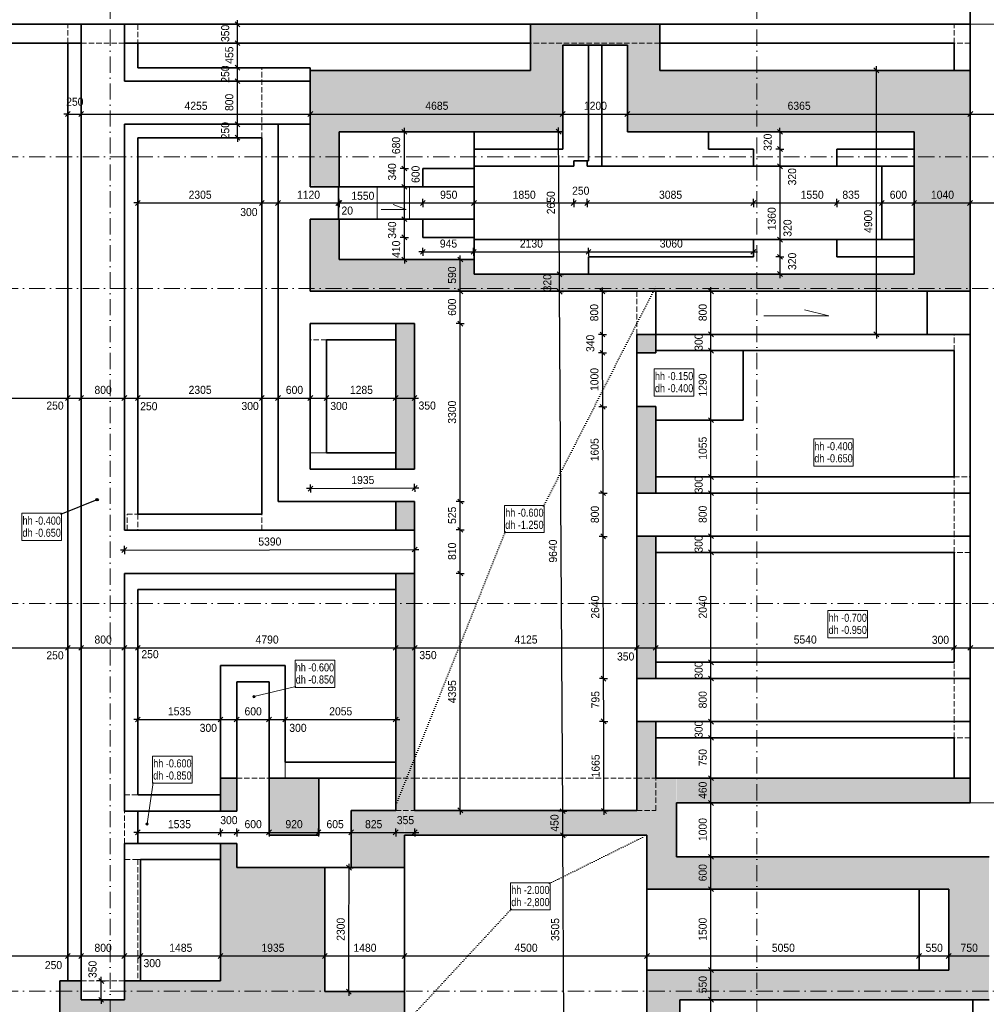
# Model space of a CAD drawing. Header units: millimetres. Extents: x 0 to 78750, y 0 to 63000.
# Tile 17 of 23: x 13410 to 31350, y 27234 to 45505. Entities that reach past the tile are written whole.
import ezdxf
from ezdxf.enums import TextEntityAlignment as Align

# ---------------------------------------------------------------- set-up
doc = ezdxf.new("R2010")
doc.units = ezdxf.units.MM
doc.header["$LTSCALE"] = 1000
for name, pattern in [('Carkovana', [0.21, 0.15, -0.06]), ('Carkovana 0.5x', [0.14, 0.1, -0.04]), ('Cerchovana 2x', [0.5, 0.3, -0.1, 0, -0.1]), ('Teckovana', [0.06, 0, -0.06]), ('Teckovana 0.5x', [0.04, 0, -0.04])]:
    doc.linetypes.add(name, pattern=pattern)
for name, color, linetype in [('Architektura obecně', 7, 'Continuous'), ('Kóty 1_50', 7, 'Continuous'), ('Standard', 7, 'Continuous'), ('Text obecně', 7, 'Continuous')]:
    doc.layers.add(name, color=color, linetype=linetype)
for name, color, linetype, lineweight in [('Filling', 7, 'Continuous', 13), ('Obecné05', 7, 'Continuous', 50), ('Plošné elementy obecné', 7, 'Continuous', 13), ('Rastr', 30, 'Teckovana', 18), ('Stěna', 7, 'Continuous', 35)]:
    doc.layers.add(name, color=color, linetype=linetype, lineweight=lineweight)
doc.styles.add('ARIAL', font='arial.ttf')

msp = doc.modelspace()

# ---------------------------------------------------------------- hatches: boundary and pattern name
at = {"layer": 'Filling', "linetype": 'Carkovana', "lineweight": 5, "true_color": 0xe0ffe0, "transparency": 33554687}
for points in [[(18804, 44565), (18804, 42425), (19342, 42405), (19342, 43425), (23482, 43425), (23482, 45035), (24692, 45035), (24692, 43435), (30002, 43435), (30002, 40795), (21842, 40795), (21842, 41055), (19342, 41055), (19342, 41805), (18812, 41805), (18804, 40465), (31052, 40465), (31049, 44565), (25292, 44565), (25289, 45420), (22889, 45420), (22889, 44580)], [(20389, 39865), (20389, 37177), (20738, 37177), (20738, 39865)], [(24864, 39665), (24864, 39326), (25204, 39326), (25204, 39665)], [(24872, 38324), (24872, 36720), (25214, 36720), (25214, 38324)], [(20389, 36565), (20389, 36040), (20740, 36040), (20740, 36565)], [(24864, 35920), (24864, 33280), (25206, 33280), (25206, 35920)], [(17137, 31430), (17137, 30820), (17437, 30820), (17437, 31430)], [(18035, 31429), (18035, 30373), (18955, 30373), (18955, 31429)]]:
    msp.add_hatch(color=254, dxfattribs=at).paths.add_polyline_path(points)
h = msp.add_hatch(color=254, dxfattribs=at)
h.paths.add_polyline_path([(31400, 29971), (25054, 29971), (25054, 29387), (30654, 29387), (30654, 27870), (25049, 27870), (25049, 26870), (20558, 26870), (20558, 26368), (25052, 26368), (25052, 26378), (25655, 26378), (25655, 27319), (31400, 27319)])
h.paths.add_polyline_path([(25036, 30364), (25054, 29971), (25596, 29974), (25596, 31414), (24866, 31414), (24866, 30824), (20553, 30824), (20553, 30371), (24866, 30371), (24866, 30364)])
h.paths.add_polyline_path([(19075, 27479), (19075, 29769), (17435, 29769), (17435, 30219), (17135, 30219), (17140, 27669), (15350, 27669), (15350, 27319), (14550, 27319), (14550, 27669), (14153, 27659), (14153, 27069), (14155, 27069), (14155, 25263), (14152, 25263), (14152, 24770), (20538, 24770), (20538, 25263), (14679, 25263), (14679, 27069), (19673, 27069), (19673, 25270), (20548, 25270), (20548, 27479)])
h.paths.add_polyline_path([(20741, 35229), (20388, 35229), (20388, 30835), (19560, 30835), (19560, 29775), (20550, 29785), (20550, 30832), (20741, 30832)])
h.paths.add_polyline_path([(31052, 30970), (31052, 31432), (25603, 31429), (25603, 30966)])
h.paths.add_polyline_path([(24861, 32486), (24861, 31415), (25216, 31415), (25216, 32486)])
at = {"layer": 'Stěna', "linetype": 'Carkovana', "lineweight": -3, "transparency": 33554687}
for points in [[(14825, 36602), (14844, 36576), (14830, 36612)], [(14833, 36581), (14825, 36602), (14826, 36590)], [(14825, 36602), (14833, 36581), (14844, 36576)], [(14830, 36612), (14855, 36578), (14839, 36619)], [(14830, 36612), (14844, 36576), (14855, 36578)], [(14839, 36619), (14865, 36585), (14850, 36621)], [(14839, 36619), (14855, 36578), (14865, 36585)], [(14850, 36621), (14865, 36585), (14869, 36595)], [(14850, 36621), (14869, 36595), (14861, 36616)], [(14861, 36616), (14869, 36595), (14868, 36607)]]:
    msp.add_hatch(color=7, dxfattribs=at).paths.add_polyline_path(points)
at = {"layer": 'Stěna', "linetype": 'Carkovana', "lineweight": 5, "transparency": 33554687}
for points in [[(17741, 32929), (17736, 32951), (17735, 32939)], [(17751, 32923), (17742, 32961), (17736, 32951)], [(17751, 32923), (17736, 32951), (17741, 32929)], [(17763, 32923), (17752, 32967), (17742, 32961)], [(17763, 32923), (17742, 32961), (17751, 32923)], [(17773, 32928), (17764, 32966), (17752, 32967)], [(17773, 32928), (17752, 32967), (17763, 32923)], [(17779, 32938), (17773, 32960), (17764, 32966)], [(17779, 32938), (17764, 32966), (17773, 32928)], [(17773, 32960), (17779, 32938), (17779, 32950)], [(15794, 30588), (15756, 30594), (15751, 30583)], [(15794, 30588), (15751, 30583), (15796, 30577)], [(15796, 30577), (15751, 30583), (15753, 30572)], [(15796, 30577), (15753, 30572), (15791, 30566)], [(15791, 30566), (15753, 30572), (15760, 30563)], [(15788, 30597), (15765, 30601), (15756, 30594)], [(15788, 30597), (15756, 30594), (15794, 30588)], [(15791, 30566), (15760, 30563), (15782, 30559)], [(15782, 30559), (15760, 30563), (15770, 30558)], [(15765, 30601), (15788, 30597), (15777, 30602)]]:
    msp.add_hatch(color=7, dxfattribs=at).paths.add_polyline_path(points)

# ---------------------------------------------------------------- linework, layer by layer
at = {"layer": 'Architektura obecně', "color": 250, "linetype": 'Carkovana 0.5x', "lineweight": 18, "true_color": 0x3b3b3b, "transparency": 33554687}
for p, q in [((14302, 45070), (14302, 45420)), ((15602, 45420), (15602, 45070)), ((30752, 45070), (30752, 45420)), ((15352, 45070), (14552, 45070)), ((25289, 45070), (22889, 45070)), ((31052, 45070), (30752, 45070)), ((17904, 43315), (17904, 44615)), ((24864, 40465), (24864, 39665)), ((30752, 39365), (30752, 39665)), ((19104, 39565), (18804, 39565)), ((18804, 37465), (19104, 37465)), ((19104, 37465), (18804, 37465)), ((18804, 37465), (19104, 37465)), ((30752, 36720), (30752, 37020)), ((30752, 37020), (31052, 37020)), ((30752, 35920), (30752, 36720)), ((15402, 36030), (15402, 36330)), ((15402, 36330), (15602, 36330)), ((15602, 36330), (15602, 36030)), ((17904, 36030), (17904, 36330)), ((30752, 35620), (30752, 35920)), ((31052, 35620), (30752, 35620)), ((30752, 32480), (30752, 33580)), ((30752, 32180), (30752, 32480)), ((31052, 32180), (30752, 32180)), ((18337, 31430), (18337, 31730)), ((18337, 31730), (18337, 31430)), ((18337, 31730), (18337, 31430)), ((17437, 31430), (18037, 31430)), ((20389, 31430), (20739, 31430)), ((20739, 31430), (24864, 31430)), ((24864, 31430), (25214, 31430)), ((25214, 30830), (25214, 31430)), ((15352, 31120), (15602, 31120)), ((15352, 30220), (15352, 30820)), ((20389, 30830), (20739, 30830)), ((24864, 30830), (25214, 30830)), ((15602, 29920), (15352, 29920)), ((15652, 29920), (15602, 29920)), ((15652, 29920), (15602, 29920)), ((15602, 29920), (15652, 29920)), ((15602, 29920), (15602, 27670)), ((14552, 27670), (15352, 27670))]:
    msp.add_line(p, q, dxfattribs=at)
at = {"layer": 'Kóty 1_50', "color": 7, "linetype": 'Continuous', "lineweight": -3, "transparency": 33554687}
for p, q in [((17452, 45420), (17377, 45420)), ((17497, 45375), (17407, 45465)), ((17452, 45420), (17452, 45495)), ((17452, 45420), (17527, 45420)), ((17452, 45070), (17452, 45420)), ((17452, 45070), (17377, 45070)), ((17497, 45025), (17407, 45115)), ((17452, 45070), (17527, 45070)), ((17452, 44615), (17452, 45070)), ((17452, 44615), (17377, 44615)), ((17497, 44570), (17407, 44660)), ((17452, 44615), (17527, 44615)), ((17452, 44365), (17452, 44615)), ((29355, 44520), (29265, 44610)), ((29310, 44565), (29310, 44640)), ((17497, 44320), (17407, 44410)), ((29310, 44565), (29235, 44565)), ((29310, 44565), (29385, 44565)), ((29310, 41533), (29310, 44565)), ((17452, 44365), (17377, 44365)), ((17452, 44365), (17527, 44365)), ((17452, 43565), (17452, 44365)), ((14302, 43755), (14227, 43755)), ((14257, 43710), (14347, 43800)), ((14302, 43755), (14302, 43830)), ((14302, 43755), (14302, 43680)), ((14302, 43755), (14552, 43755)), ((14507, 43710), (14597, 43800)), ((14552, 43755), (14552, 43830)), ((14552, 43755), (14552, 43680)), ((14552, 43755), (18804, 43755)), ((18759, 43710), (18849, 43800)), ((18804, 43755), (18804, 43830)), ((18804, 43755), (18804, 43680)), ((18804, 43755), (23489, 43755)), ((23444, 43710), (23534, 43800)), ((23489, 43755), (23489, 43830)), ((23489, 43755), (23489, 43680)), ((23489, 43755), (24689, 43755)), ((24644, 43710), (24734, 43800)), ((24689, 43755), (24689, 43830)), ((24689, 43755), (24689, 43680)), ((24689, 43755), (31052, 43755)), ((31007, 43710), (31097, 43800)), ((31052, 43755), (31052, 43830)), ((31052, 43755), (31052, 43680)), ((31052, 43755), (32552, 43755)), ((17452, 43565), (17377, 43565)), ((17497, 43520), (17407, 43610)), ((17452, 43565), (17527, 43565)), ((17452, 43315), (17452, 43565)), ((20549, 43425), (20549, 43500)), ((23413, 43428), (23412, 43503)), ((27520, 43425), (27520, 43500)), ((17452, 43315), (17377, 43315)), ((17497, 43270), (17407, 43360)), ((17452, 43315), (17527, 43315)), ((17452, 43315), (17452, 43240)), ((20549, 43425), (20474, 43425)), ((20594, 43380), (20504, 43470)), ((20549, 43425), (20624, 43425)), ((20549, 42745), (20549, 43425)), ((23413, 43428), (23338, 43427)), ((23458, 43383), (23367, 43472)), ((23413, 43428), (23488, 43428)), ((23428, 40780), (23413, 43428)), ((27520, 43425), (27445, 43425)), ((27475, 43470), (27565, 43380)), ((27520, 43425), (27595, 43425)), ((27520, 43425), (27520, 43106)), ((27475, 43150), (27565, 43060)), ((27520, 43105), (27445, 43105)), ((27520, 43106), (27520, 43105)), ((27520, 43105), (27595, 43105)), ((27520, 43105), (27520, 42795)), ((20594, 42700), (20504, 42790)), ((27520, 42785), (27445, 42785)), ((27475, 42830), (27565, 42740)), ((27520, 42795), (27520, 42785)), ((27520, 42785), (27595, 42785)), ((27520, 42785), (27520, 42379)), ((20549, 42745), (20474, 42745)), ((20549, 42745), (20624, 42745)), ((20549, 42405), (20549, 42745)), ((20549, 42405), (20474, 42405)), ((20594, 42360), (20504, 42450)), ((20549, 42405), (20624, 42405)), ((20549, 41805), (20549, 42405)), ((27520, 42379), (27520, 42301)), ((27520, 42301), (27520, 41425)), ((15602, 42104), (15527, 42104)), ((15557, 42059), (15647, 42149)), ((15602, 42104), (15602, 42179)), ((15602, 42104), (15602, 42029)), ((15602, 42104), (16672, 42104)), ((16672, 42104), (17122, 42104)), ((17122, 42104), (17904, 42104)), ((17859, 42059), (17949, 42149)), ((17904, 42104), (17904, 42179)), ((17904, 42104), (17904, 42029)), ((17904, 42104), (18204, 42104)), ((18159, 42059), (18249, 42149)), ((18204, 42104), (18204, 42179)), ((18204, 42104), (18204, 42029)), ((18204, 42104), (19324, 42104)), ((19279, 42059), (19369, 42149)), ((19297, 42059), (19387, 42149)), ((19324, 42104), (19324, 42179)), ((19324, 42104), (19324, 42029)), ((19324, 42104), (19342, 42104)), ((19342, 42104), (19342, 42179)), ((19342, 42104), (19342, 42029)), ((19342, 42104), (20892, 42104)), ((20847, 42059), (20937, 42149)), ((20892, 42104), (20892, 42179)), ((20892, 42104), (20892, 42029)), ((20892, 42104), (21842, 42104)), ((21797, 42059), (21887, 42149)), ((21842, 42104), (21842, 42179)), ((21842, 42104), (21842, 42029)), ((21842, 42104), (23373, 42104)), ((23373, 42104), (23692, 42104)), ((23647, 42059), (23737, 42149)), ((23692, 42104), (23692, 42179)), ((23692, 42104), (23692, 42029)), ((23692, 42104), (23812, 42104)), ((23812, 42104), (23942, 42104)), ((23897, 42059), (23987, 42149)), ((23942, 42104), (23942, 42179)), ((23942, 42104), (23942, 42029)), ((23942, 42104), (24237, 42104)), ((24237, 42104), (27027, 42104)), ((26982, 42059), (27072, 42149)), ((27027, 42104), (27027, 42179)), ((27027, 42104), (27027, 42029)), ((27027, 42104), (28577, 42104)), ((28532, 42059), (28622, 42149)), ((28577, 42104), (28577, 42179)), ((28577, 42104), (28577, 42029)), ((28577, 42104), (29412, 42104)), ((29367, 42059), (29457, 42149)), ((29412, 42104), (29412, 42179)), ((29412, 42104), (29412, 42029)), ((29412, 42104), (30012, 42104)), ((29967, 42059), (30057, 42149)), ((30012, 42104), (30012, 42179)), ((30012, 42104), (30012, 42029)), ((30012, 42104), (31049, 42104)), ((31004, 42059), (31094, 42149)), ((31049, 42104), (31049, 42179)), ((31049, 42104), (31049, 42029)), ((31049, 42104), (32554, 42104)), ((20594, 41760), (20504, 41850)), ((20549, 41805), (20474, 41805)), ((20549, 41805), (20624, 41805)), ((20549, 41465), (20549, 41805)), ((20594, 41420), (20504, 41510)), ((29310, 39665), (29310, 41533)), ((20549, 41465), (20474, 41465)), ((20549, 41465), (20624, 41465)), ((20549, 41271), (20549, 41465)), ((27520, 41425), (27445, 41425)), ((27475, 41470), (27565, 41380)), ((27520, 41425), (27595, 41425)), ((27520, 41425), (27520, 41105)), ((20549, 41056), (20549, 41271)), ((20892, 41198), (20817, 41198)), ((20847, 41153), (20937, 41243)), ((20892, 41198), (20892, 41273)), ((20892, 41198), (20892, 41123)), ((20892, 41198), (21835, 41198)), ((21587, 41055), (21587, 41130)), ((21790, 41153), (21880, 41243)), ((21835, 41198), (21835, 41273)), ((21835, 41198), (21835, 41123)), ((21835, 41198), (23967, 41198)), ((23922, 41153), (24012, 41243)), ((23967, 41198), (23967, 41273)), ((23967, 41198), (23967, 41123)), ((23967, 41198), (27027, 41198)), ((26982, 41153), (27072, 41243)), ((27027, 41198), (27027, 41273)), ((27027, 41198), (27027, 41123)), ((27027, 41198), (27102, 41198)), ((27475, 41150), (27565, 41060)), ((20549, 41055), (20474, 41055)), ((20594, 41010), (20504, 41100)), ((20549, 41055), (20549, 41056)), ((20549, 41055), (20624, 41055)), ((20549, 41055), (20549, 40980)), ((21587, 41055), (21512, 41055)), ((21632, 41010), (21542, 41100)), ((21587, 41055), (21662, 41055)), ((21587, 40465), (21587, 41055)), ((27520, 41105), (27445, 41105)), ((27520, 41105), (27595, 41105)), ((27520, 41105), (27520, 40785)), ((23428, 40780), (23353, 40779)), ((23474, 40735), (23383, 40824)), ((23428, 40780), (23503, 40780)), ((23430, 40460), (23428, 40780)), ((27520, 40785), (27445, 40785)), ((27475, 40830), (27565, 40740)), ((27520, 40785), (27595, 40785)), ((27520, 40785), (27520, 40710)), ((21587, 40465), (21512, 40465)), ((21632, 40420), (21542, 40510)), ((21587, 40465), (21662, 40465)), ((21587, 39865), (21587, 40465)), ((23430, 40460), (23355, 40459)), ((23475, 40415), (23385, 40504)), ((23430, 40460), (23505, 40460)), ((23488, 30819), (23430, 40460)), ((24224, 40463), (24149, 40463)), ((24269, 40418), (24179, 40508)), ((24224, 40463), (24224, 40538)), ((24224, 40463), (24299, 40463)), ((24227, 39663), (24224, 40463)), ((26239, 40465), (26164, 40465)), ((26284, 40420), (26194, 40510)), ((26239, 40465), (26239, 40540)), ((26239, 40465), (26314, 40465)), ((26239, 39665), (26239, 40465)), ((21587, 39865), (21512, 39865)), ((21632, 39820), (21542, 39910)), ((21587, 39865), (21662, 39865)), ((21587, 36565), (21587, 39865)), ((24227, 39663), (24152, 39663)), ((24272, 39618), (24182, 39708)), ((24227, 39663), (24302, 39663)), ((24228, 39324), (24227, 39663)), ((26239, 39665), (26164, 39665)), ((26284, 39620), (26194, 39710)), ((26239, 39665), (26314, 39665)), ((26239, 39365), (26239, 39665)), ((29310, 39665), (29235, 39665)), ((29355, 39620), (29265, 39710)), ((29310, 39665), (29385, 39665)), ((29310, 39665), (29310, 39590)), ((24228, 39324), (24153, 39324)), ((24273, 39279), (24183, 39369)), ((24228, 39324), (24303, 39324)), ((24231, 38322), (24228, 39324)), ((26239, 39365), (26164, 39365)), ((26284, 39320), (26194, 39410)), ((26239, 39365), (26314, 39365)), ((26239, 38075), (26239, 39365)), ((14302, 38484), (14302, 38559)), ((14552, 38484), (14552, 38559)), ((15352, 38484), (15352, 38559)), ((15602, 38484), (15602, 38559)), ((17904, 38484), (17904, 38559)), ((18204, 38484), (18204, 38559)), ((18804, 38484), (18804, 38559)), ((19104, 38484), (19104, 38559)), ((20389, 38484), (20389, 38559)), ((20738, 38484), (20738, 38559)), ((3122, 38484), (14302, 38484)), ((14257, 38439), (14347, 38529)), ((14302, 38484), (14302, 38409)), ((14302, 38484), (14552, 38484)), ((14507, 38439), (14597, 38529)), ((14552, 38484), (14552, 38409)), ((14552, 38484), (15352, 38484)), ((15307, 38439), (15397, 38529)), ((15352, 38484), (15352, 38409)), ((15352, 38484), (15602, 38484)), ((15557, 38439), (15647, 38529)), ((15602, 38484), (15602, 38409)), ((15602, 38484), (17904, 38484)), ((17859, 38439), (17949, 38529)), ((17904, 38484), (17904, 38409)), ((17904, 38484), (18204, 38484)), ((18159, 38439), (18249, 38529)), ((18204, 38484), (18204, 38409)), ((18204, 38484), (18804, 38484)), ((18759, 38439), (18849, 38529)), ((18804, 38484), (18804, 38409)), ((18804, 38484), (19104, 38484)), ((19059, 38439), (19149, 38529)), ((19104, 38484), (19104, 38409)), ((19104, 38484), (20389, 38484)), ((20344, 38439), (20434, 38529)), ((20389, 38484), (20389, 38409)), ((20389, 38484), (20738, 38484)), ((20693, 38439), (20783, 38529)), ((20738, 38484), (20738, 38409)), ((20738, 38484), (20813, 38484)), ((24231, 38322), (24156, 38322)), ((24276, 38277), (24186, 38367)), ((24231, 38322), (24306, 38322)), ((24236, 36718), (24231, 38322)), ((26239, 38075), (26164, 38075)), ((26284, 38030), (26194, 38120)), ((26239, 38075), (26314, 38075)), ((26239, 37020), (26239, 38075)), ((26239, 37020), (26164, 37020)), ((26284, 36975), (26194, 37065)), ((26239, 37020), (26314, 37020)), ((26239, 36720), (26239, 37020)), ((18807, 36805), (18732, 36804)), ((18762, 36759), (18851, 36850)), ((18807, 36805), (18806, 36880)), ((18807, 36805), (20740, 36816)), ((18807, 36805), (18807, 36730)), ((20695, 36771), (20785, 36862)), ((20740, 36816), (20740, 36891)), ((20740, 36816), (20815, 36817)), ((20740, 36816), (20741, 36741)), ((24281, 36673), (24191, 36763)), ((26284, 36675), (26194, 36765)), ((21587, 36565), (21512, 36565)), ((21632, 36520), (21542, 36610)), ((21587, 36565), (21662, 36565)), ((21587, 36040), (21587, 36565)), ((24236, 36718), (24161, 36718)), ((24236, 36718), (24311, 36718)), ((24238, 35918), (24236, 36718)), ((26239, 36720), (26164, 36720)), ((26239, 36720), (26314, 36720)), ((26239, 35920), (26239, 36720)), ((21587, 36040), (21512, 36040)), ((21632, 35995), (21542, 36085)), ((21587, 36040), (21662, 36040)), ((21587, 35229), (21587, 36040)), ((24238, 35918), (24163, 35918)), ((24283, 35873), (24193, 35963)), ((24238, 35918), (24313, 35918)), ((24246, 33278), (24238, 35918)), ((26239, 35920), (26164, 35920)), ((26284, 35875), (26194, 35965)), ((26239, 35920), (26314, 35920)), ((26239, 35620), (26239, 35920)), ((15353, 35664), (15278, 35664)), ((15308, 35619), (15397, 35709)), ((15353, 35664), (15352, 35739)), ((15353, 35664), (20740, 35674)), ((15353, 35664), (15353, 35589)), ((20695, 35629), (20785, 35719)), ((20740, 35674), (20740, 35749)), ((20740, 35674), (20740, 35599)), ((20740, 35674), (20815, 35674)), ((26284, 35575), (26194, 35665)), ((26239, 35620), (26164, 35620)), ((26239, 35620), (26314, 35620)), ((26239, 33580), (26239, 35620)), ((21632, 35184), (21542, 35274)), ((21587, 35229), (21512, 35229)), ((21587, 35229), (21662, 35229)), ((21587, 32812), (21587, 35229)), ((3122, 33850), (14302, 33850)), ((14257, 33805), (14347, 33895)), ((14302, 33850), (14302, 33925)), ((14302, 33850), (14302, 33775)), ((14302, 33850), (14552, 33850)), ((14507, 33805), (14597, 33895)), ((14552, 33850), (14552, 33925)), ((14552, 33850), (14552, 33775)), ((14552, 33850), (15352, 33850)), ((15307, 33805), (15397, 33895)), ((15352, 33850), (15352, 33925)), ((15352, 33850), (15352, 33775)), ((15352, 33850), (15602, 33850)), ((15557, 33805), (15647, 33895)), ((15602, 33850), (15602, 33925)), ((15602, 33850), (15602, 33775)), ((15602, 33850), (20389, 33850)), ((20344, 33805), (20434, 33895)), ((20389, 33850), (20389, 33925)), ((20389, 33850), (20389, 33775)), ((20389, 33850), (20739, 33850)), ((20694, 33805), (20784, 33895)), ((20739, 33850), (20739, 33925)), ((20739, 33850), (20739, 33775)), ((20739, 33850), (24864, 33850)), ((24819, 33805), (24909, 33895)), ((24864, 33850), (24864, 33925)), ((24864, 33850), (24864, 33775)), ((24864, 33850), (25214, 33850)), ((25169, 33805), (25259, 33895)), ((25214, 33850), (25214, 33925)), ((25214, 33850), (25214, 33775)), ((25214, 33850), (30752, 33850)), ((30707, 33805), (30797, 33895)), ((30752, 33850), (30752, 33925)), ((30752, 33850), (30752, 33775)), ((30752, 33850), (31052, 33850)), ((31007, 33805), (31097, 33895)), ((31052, 33850), (31052, 33925)), ((31052, 33850), (31052, 33775)), ((31052, 33850), (32552, 33850)), ((26284, 33535), (26194, 33625)), ((26239, 33580), (26164, 33580)), ((26239, 33580), (26314, 33580)), ((26239, 33280), (26239, 33580)), ((24246, 33278), (24171, 33278)), ((24291, 33233), (24201, 33323)), ((24246, 33278), (24321, 33278)), ((24249, 32485), (24246, 33278)), ((26239, 33280), (26164, 33280)), ((26284, 33235), (26194, 33325)), ((26239, 33280), (26314, 33280)), ((26239, 32480), (26239, 33280)), ((21587, 30832), (21587, 32812)), ((15557, 32473), (15647, 32563)), ((15602, 32518), (15602, 32593)), ((17092, 32473), (17182, 32563)), ((17137, 32518), (17137, 32593)), ((17392, 32473), (17482, 32563)), ((17437, 32518), (17437, 32593)), ((17992, 32473), (18082, 32563)), ((18037, 32518), (18037, 32593)), ((18292, 32473), (18382, 32563)), ((18337, 32518), (18337, 32593)), ((20344, 32473), (20434, 32563)), ((20389, 32518), (20389, 32593)), ((24294, 32440), (24203, 32530)), ((26284, 32435), (26194, 32525)), ((15602, 32518), (15527, 32518)), ((15602, 32518), (15602, 32443)), ((15602, 32518), (16216, 32518)), ((16216, 32518), (16582, 32518)), ((16582, 32518), (17137, 32518)), ((17137, 32518), (17137, 32443)), ((17137, 32518), (17437, 32518)), ((17437, 32518), (17437, 32443)), ((17437, 32518), (18037, 32518)), ((18037, 32518), (18037, 32443)), ((18037, 32518), (18337, 32518)), ((18337, 32518), (18337, 32443)), ((18337, 32518), (20389, 32518)), ((20389, 32518), (20389, 32443)), ((20389, 32518), (20464, 32518)), ((24249, 32485), (24174, 32484)), ((24249, 32485), (24324, 32485)), ((24252, 31444), (24249, 32485)), ((26239, 32480), (26164, 32480)), ((26239, 32480), (26314, 32480)), ((26239, 32180), (26239, 32480)), ((26239, 32180), (26164, 32180)), ((26284, 32135), (26194, 32225)), ((26239, 32180), (26314, 32180)), ((26239, 31430), (26239, 32180)), ((24254, 30822), (24252, 31444)), ((26239, 31430), (26164, 31430)), ((26284, 31385), (26194, 31475)), ((26239, 31430), (26314, 31430)), ((26239, 30970), (26239, 31430)), ((26239, 30970), (26164, 30970)), ((26284, 30925), (26194, 31015)), ((26239, 30970), (26314, 30970)), ((26239, 29970), (26239, 30970)), ((21587, 30832), (21512, 30832)), ((21632, 30787), (21542, 30877)), ((21587, 30832), (21662, 30832)), ((21587, 30832), (21587, 30757)), ((23488, 30819), (23413, 30818)), ((23533, 30774), (23442, 30863)), ((23488, 30819), (23563, 30819)), ((23490, 30369), (23488, 30819)), ((24254, 30822), (24179, 30822)), ((24299, 30777), (24209, 30867)), ((24254, 30822), (24329, 30822)), ((24254, 30822), (24254, 30747)), ((15602, 30424), (15527, 30424)), ((15557, 30379), (15647, 30469)), ((15602, 30424), (15602, 30499)), ((15602, 30424), (15602, 30349)), ((15602, 30424), (17137, 30424)), ((17092, 30379), (17182, 30469)), ((17137, 30424), (17137, 30499)), ((17137, 30424), (17137, 30349)), ((17137, 30424), (17437, 30424)), ((17392, 30379), (17482, 30469)), ((17437, 30424), (17437, 30499)), ((17437, 30424), (17437, 30349)), ((17437, 30424), (18037, 30424)), ((17992, 30379), (18082, 30469)), ((18037, 30424), (18037, 30499)), ((18037, 30424), (18037, 30349)), ((18037, 30424), (18955, 30424)), ((18910, 30379), (19000, 30469)), ((18955, 30424), (18955, 30499)), ((18955, 30424), (18955, 30349)), ((18955, 30424), (19562, 30424)), ((19517, 30379), (19607, 30469)), ((19562, 30424), (19562, 30499)), ((19562, 30424), (19562, 30349)), ((19562, 30424), (20388, 30424)), ((20343, 30379), (20433, 30469)), ((20388, 30424), (20388, 30499)), ((20388, 30424), (20388, 30349)), ((20388, 30424), (20741, 30424)), ((20696, 30379), (20786, 30469)), ((20741, 30424), (20741, 30499)), ((20741, 30424), (20741, 30349)), ((20741, 30424), (20816, 30424)), ((23490, 30369), (23415, 30368)), ((23536, 30324), (23445, 30413)), ((23490, 30369), (23565, 30369)), ((23511, 26864), (23490, 30369)), ((26239, 29970), (26164, 29970)), ((26284, 29925), (26194, 30015)), ((26239, 29970), (26314, 29970)), ((26239, 29370), (26239, 29970)), ((19567, 29723), (19477, 29813)), ((19522, 29768), (19522, 29843)), ((19522, 29768), (19447, 29768)), ((19520, 28406), (19522, 29768)), ((19522, 29768), (19597, 29768)), ((26239, 29370), (26164, 29370)), ((26284, 29325), (26194, 29415)), ((26239, 29370), (26314, 29370)), ((26239, 27870), (26239, 29370)), ((19519, 27469), (19520, 28406)), ((14257, 28086), (14347, 28176)), ((14302, 28131), (14302, 28206)), ((14507, 28086), (14597, 28176)), ((14552, 28131), (14552, 28206)), ((15307, 28086), (15397, 28176)), ((15352, 28131), (15352, 28206)), ((15607, 28086), (15697, 28176)), ((15652, 28131), (15652, 28206)), ((17092, 28086), (17182, 28176)), ((17137, 28131), (17137, 28206)), ((19027, 28086), (19117, 28176)), ((19072, 28131), (19072, 28206)), ((20507, 28086), (20597, 28176)), ((20552, 28131), (20552, 28206)), ((25007, 28086), (25097, 28176)), ((25052, 28131), (25052, 28206)), ((30057, 28086), (30147, 28176)), ((30102, 28131), (30102, 28206)), ((30607, 28086), (30697, 28176)), ((30652, 28131), (30652, 28206)), ((3122, 28131), (14302, 28131)), ((14302, 28131), (14302, 28056)), ((14302, 28131), (14552, 28131)), ((14552, 28131), (14552, 28056)), ((14552, 28131), (15352, 28131)), ((15352, 28131), (15352, 28056)), ((15352, 28131), (15652, 28131)), ((15652, 28131), (15652, 28056)), ((15652, 28131), (17137, 28131)), ((17137, 28131), (17137, 28056)), ((17137, 28131), (19072, 28131)), ((19072, 28131), (19072, 28056)), ((19072, 28131), (20552, 28131)), ((20552, 28131), (20552, 28056)), ((20552, 28131), (25052, 28131)), ((25052, 28131), (25052, 28056)), ((25052, 28131), (30102, 28131)), ((30102, 28131), (30102, 28056)), ((30102, 28131), (30652, 28131)), ((30652, 28131), (30652, 28056)), ((30652, 28131), (31402, 28131)), ((26239, 27870), (26164, 27870)), ((26284, 27825), (26194, 27915)), ((26239, 27870), (26314, 27870)), ((26239, 27319), (26239, 27870)), ((14924, 27668), (14849, 27669)), ((14969, 27623), (14879, 27714)), ((14922, 27317), (14924, 27668)), ((14924, 27668), (14924, 27743)), ((14924, 27668), (14999, 27668)), ((19519, 27469), (19444, 27470)), ((19564, 27424), (19474, 27515)), ((19519, 27469), (19594, 27469)), ((19519, 27469), (19519, 27394)), ((14922, 27317), (14847, 27317)), ((14967, 27272), (14878, 27362)), ((14922, 27317), (14997, 27317)), ((14922, 27317), (14922, 27242)), ((26239, 27319), (26164, 27319)), ((26284, 27274), (26194, 27364)), ((26239, 27319), (26314, 27319)), ((26239, 26711), (26239, 27319))]:
    msp.add_line(p, q, dxfattribs=at)
at = {"layer": 'Obecné05', "color": 7, "linetype": 'Continuous', "lineweight": 18, "transparency": 33554687}
for p, q in [((31052, 45420), (32552, 45420)), ((20042, 41805), (20042, 42405)), ((20642, 41805), (20642, 42405)), ((31052, 30970), (32552, 30970))]:
    msp.add_line(p, q, dxfattribs=at)
at = {"layer": 'Obecné05', "color": 7, "linetype": 'Continuous', "lineweight": 5, "transparency": 33554687}
for p, q in [((20581, 41981), (20340, 42079)), ((20581, 41981), (20121, 41981)), ((28430, 40007), (27978, 40120)), ((27220, 40007), (28430, 40007))]:
    msp.add_line(p, q, dxfattribs=at)
at = {"layer": 'Plošné elementy obecné', "color": 7, "linetype": 'Continuous', "lineweight": 35, "transparency": 33554687}
for p, q in [((31052, 46720), (31052, 45420)), ((3122, 45420), (14552, 45420)), ((14552, 45420), (14552, 45070)), ((14552, 45420), (15352, 45420)), ((15352, 45070), (15352, 45420)), ((15352, 45420), (22889, 45420)), ((22889, 45420), (22889, 44565)), ((25289, 45420), (22889, 45420)), ((25289, 45420), (30752, 45420)), ((25289, 44565), (25289, 45420)), ((30752, 45420), (31052, 45420)), ((31052, 45420), (31052, 44565)), ((14302, 45070), (3122, 45070)), ((14302, 27670), (14302, 45070)), ((14302, 45070), (14552, 45070)), ((14552, 45070), (14552, 27670)), ((15352, 44365), (15352, 45070)), ((15352, 45070), (15602, 45070)), ((22889, 45070), (15602, 45070)), ((15602, 45070), (15602, 44615)), ((23489, 43425), (23489, 45035)), ((23489, 45035), (24689, 45035)), ((23964, 42885), (23964, 45035)), ((24214, 42785), (24214, 45035)), ((24689, 45035), (24689, 43425)), ((30752, 45070), (25289, 45070)), ((30752, 44565), (30752, 45070)), ((15602, 44615), (18804, 44615)), ((18804, 44615), (18804, 44565)), ((18804, 44565), (18804, 42405)), ((22889, 44565), (18804, 44565)), ((31052, 44565), (25289, 44565)), ((31052, 40465), (31052, 44565)), ((15602, 44365), (15352, 44365)), ((18804, 44365), (15602, 44365)), ((15352, 36030), (15352, 43565)), ((15352, 43565), (15602, 43565)), ((15602, 43565), (17904, 43565)), ((17904, 43565), (18204, 43565)), ((18804, 43565), (18204, 43565)), ((18204, 43565), (18204, 36565)), ((17904, 43315), (15602, 43315)), ((15602, 43315), (15602, 36330)), ((17904, 36330), (17904, 43315)), ((19342, 42405), (19342, 43425)), ((19342, 43425), (21842, 43425)), ((21842, 43425), (21842, 42745)), ((21842, 43425), (23489, 43425)), ((23489, 43425), (23489, 43105)), ((24689, 43425), (30012, 43425)), ((26192, 43105), (26192, 43425)), ((30012, 43425), (30012, 40785)), ((23489, 43105), (21842, 43105)), ((26192, 43105), (27027, 43105)), ((27027, 43105), (27027, 42785)), ((28577, 42785), (28577, 43105)), ((28577, 43105), (30012, 43105)), ((23692, 42785), (21842, 42785)), ((23692, 42785), (23692, 42885)), ((23692, 42885), (23964, 42885)), ((23942, 42885), (23942, 42785)), ((23942, 42785), (24214, 42785)), ((24214, 42785), (27027, 42785)), ((27027, 42785), (28577, 42785)), ((28577, 42785), (30012, 42785)), ((29412, 42785), (29412, 41425)), ((20892, 42745), (20892, 42405)), ((21842, 42745), (20892, 42745)), ((21842, 42745), (21842, 42405)), ((18804, 42405), (19342, 42405)), ((19324, 41805), (19324, 42405)), ((20892, 42405), (19342, 42405)), ((21842, 42405), (20892, 42405)), ((21842, 42405), (21842, 41805)), ((18804, 41805), (18804, 40465)), ((19342, 41805), (18804, 41805)), ((19342, 41805), (19342, 41055)), ((20892, 41805), (19342, 41805)), ((20892, 41465), (20892, 41805)), ((20892, 41805), (21842, 41805)), ((21842, 41805), (21842, 41465)), ((21842, 41465), (20892, 41465)), ((21842, 41055), (21842, 41465)), ((27027, 41425), (21842, 41425)), ((27027, 41425), (27027, 41105)), ((27027, 41425), (28577, 41425)), ((28577, 41105), (28577, 41425)), ((28577, 41425), (30012, 41425)), ((19342, 41055), (21842, 41055)), ((21842, 40785), (21842, 41055)), ((23967, 41105), (23967, 40785)), ((27027, 41105), (23967, 41105)), ((28577, 41105), (30012, 41105)), ((30012, 40785), (21842, 40785)), ((31052, 40465), (18804, 40465)), ((25214, 39665), (25214, 40465)), ((30252, 39665), (30252, 40465)), ((31052, 39665), (31052, 40465)), ((18804, 37465), (18804, 39865)), ((18804, 39865), (19104, 39865)), ((19104, 39865), (20389, 39865)), ((20389, 37165), (20389, 39865)), ((20389, 39865), (20739, 39865)), ((20739, 39865), (20739, 37165)), ((24864, 39665), (24864, 39325)), ((25214, 39665), (24864, 39665)), ((25214, 39325), (25214, 39665)), ((25214, 39665), (30752, 39665)), ((30752, 39665), (31052, 39665)), ((31052, 39665), (31052, 36720)), ((19104, 39565), (19104, 37465)), ((20389, 39565), (19104, 39565)), ((24864, 38325), (24864, 39325)), ((24864, 39325), (25214, 39325)), ((25214, 39365), (26839, 39365)), ((26839, 39365), (26839, 38075)), ((30752, 39365), (26839, 39365)), ((30752, 37020), (30752, 39365)), ((24864, 36720), (24864, 38325)), ((25214, 38325), (24864, 38325)), ((25214, 38325), (25214, 36720)), ((26839, 38075), (25214, 38075)), ((18804, 37165), (18804, 37465)), ((19104, 37465), (20389, 37465)), ((20389, 37165), (18804, 37165)), ((20739, 37165), (20389, 37165)), ((25214, 37020), (30752, 37020)), ((18204, 36565), (20389, 36565)), ((20389, 36030), (20389, 36565)), ((20389, 36565), (20739, 36565)), ((20739, 36565), (20739, 36030)), ((24864, 35920), (24864, 36720)), ((25214, 36720), (24864, 36720)), ((30752, 36720), (25214, 36720)), ((31052, 36720), (30752, 36720)), ((31052, 36720), (31052, 35920)), ((15602, 36330), (17904, 36330)), ((15602, 36030), (15352, 36030)), ((17904, 36030), (15402, 36030)), ((18204, 36030), (17904, 36030)), ((20389, 36030), (18204, 36030)), ((20739, 36030), (20389, 36030)), ((20739, 36030), (20739, 35230)), ((24864, 33280), (24864, 35920)), ((25214, 35920), (24864, 35920)), ((25214, 35920), (25214, 33280)), ((25214, 35920), (30752, 35920)), ((30752, 35920), (31052, 35920)), ((31052, 35920), (31052, 33580)), ((30752, 35620), (25214, 35620)), ((30752, 33580), (30752, 35620)), ((15352, 34930), (15352, 35230)), ((15352, 35230), (20389, 35230)), ((20389, 30830), (20389, 35230)), ((20739, 35230), (20389, 35230)), ((20739, 35230), (20739, 30830)), ((15352, 31120), (15352, 34930)), ((20389, 34930), (15602, 34930)), ((15602, 34930), (15602, 31120)), ((17137, 33220), (17137, 33520)), ((17137, 33520), (18337, 33520)), ((18337, 33520), (18337, 33220)), ((25214, 33580), (30752, 33580)), ((31052, 33580), (31052, 33280)), ((24864, 32480), (24864, 33280)), ((25214, 33280), (24864, 33280)), ((31052, 33280), (25214, 33280)), ((31052, 33280), (31052, 32480)), ((17137, 31430), (17137, 33220)), ((17437, 33220), (17437, 31430)), ((18037, 33220), (17437, 33220)), ((18037, 31430), (18037, 33220)), ((18337, 33220), (18337, 31730)), ((24864, 32480), (24864, 30830)), ((24864, 32480), (25214, 32480)), ((25214, 32480), (25214, 31430)), ((25214, 32480), (30752, 32480)), ((30752, 32480), (31052, 32480)), ((31052, 32480), (31052, 31430)), ((30752, 32180), (25214, 32180)), ((30752, 31430), (30752, 32180)), ((18337, 31730), (20389, 31730)), ((17137, 30820), (17137, 31430)), ((17137, 31430), (17437, 31430)), ((17437, 30820), (17437, 31430)), ((18037, 30370), (18037, 31430)), ((18037, 31430), (18962, 31430)), ((20389, 31430), (18962, 31430)), ((18962, 30370), (18962, 31430)), ((25214, 31430), (31052, 31430)), ((31052, 31430), (31052, 30970)), ((15352, 30820), (15352, 31120)), ((15602, 31120), (17137, 31120)), ((25597, 30970), (25597, 29970)), ((31052, 30970), (25597, 30970)), ((17137, 30820), (15352, 30820)), ((15602, 30820), (15602, 30220)), ((17137, 30820), (17437, 30820)), ((19562, 30830), (19562, 29770)), ((20389, 30830), (19562, 30830)), ((24864, 30830), (20739, 30830)), ((18037, 30370), (18962, 30370)), ((20552, 29770), (20552, 30370)), ((20552, 30370), (25052, 30370)), ((25052, 30370), (25052, 29370)), ((15352, 29920), (15352, 30220)), ((15352, 30220), (17137, 30220)), ((17137, 27670), (17137, 30220)), ((17437, 30220), (17137, 30220)), ((17437, 29770), (17437, 30220)), ((25597, 29970), (31402, 29970)), ((15352, 27670), (15352, 29920)), ((15652, 29920), (15652, 27670)), ((17137, 29920), (15652, 29920)), ((19072, 29770), (17437, 29770)), ((19072, 27470), (19072, 29770)), ((19072, 29770), (19562, 29770)), ((19562, 29770), (20552, 29770)), ((20552, 29770), (20552, 27470)), ((25052, 27870), (25052, 29370)), ((25052, 29370), (30652, 29370)), ((30102, 27870), (30102, 29370)), ((30652, 29370), (30652, 27870)), ((25052, 27870), (25052, 26870)), ((30652, 27870), (25052, 27870)), ((14152, 27670), (14152, 24770)), ((14552, 27670), (14152, 27670)), ((14552, 27320), (14552, 27670)), ((15352, 27670), (15352, 27320)), ((17137, 27670), (15352, 27670)), ((20552, 27470), (19072, 27470)), ((20552, 26870), (20552, 27470)), ((15352, 27320), (14552, 27320)), ((25660, 26370), (25660, 27320)), ((25660, 27320), (31402, 27320)), ((31102, 27020), (31102, 27320))]:
    msp.add_line(p, q, dxfattribs=at)
at = {"layer": 'Rastr', "color": 7, "linetype": 'Cerchovana 2x', "lineweight": 5, "transparency": 33554687}
for p, q in [((15092, 62325), (15092, 9577)), ((27092, 62325), (27092, 9577)), ((53891, 42960), (1242, 42960)), ((53891, 40520), (1242, 40520)), ((53891, 34670), (1242, 34670)), ((53891, 27480), (1242, 27480))]:
    msp.add_line(p, q, dxfattribs=at)
at = {"layer": 'Standard', "color": 7, "linetype": 'Continuous', "lineweight": 5, "transparency": 33554687}
for p, q in [((25923, 39027), (25187, 39027)), ((25187, 39027), (25187, 38522)), ((25923, 38522), (25923, 39027)), ((25187, 38522), (25923, 38522)), ((28882, 37726), (28146, 37726)), ((28146, 37726), (28146, 37221)), ((28882, 37221), (28882, 37726)), ((28146, 37221), (28882, 37221)), ((29146, 34542), (28410, 34542)), ((28410, 34542), (28410, 34037)), ((29146, 34037), (29146, 34542)), ((28410, 34037), (29146, 34037))]:
    msp.add_line(p, q, dxfattribs=at)
at = {"layer": 'Stěna', "color": 7, "linetype": 'Continuous', "lineweight": -3, "transparency": 33554687}
msp.add_line((14174, 36330), (14847, 36599), dxfattribs=at)
at = {"layer": 'Stěna', "color": 7, "linetype": 'Continuous', "lineweight": 5, "transparency": 33554687}
for p, q in [((14186, 36345), (13450, 36345)), ((13450, 36345), (13450, 35840)), ((14186, 35840), (14186, 36345)), ((13450, 35840), (14186, 35840)), ((19257, 33621), (18521, 33621)), ((18521, 33621), (18521, 33116)), ((19257, 33116), (19257, 33621)), ((18533, 33131), (17757, 32945)), ((18521, 33116), (19257, 33116)), ((16612, 31840), (15876, 31840)), ((15876, 31840), (15876, 31335)), ((16612, 31335), (16612, 31840)), ((15888, 31350), (15774, 30580)), ((15876, 31335), (16612, 31335))]:
    msp.add_line(p, q, dxfattribs=at)
at = {"layer": 'Stěna', "color": 7, "linetype": 'Continuous', "lineweight": -3, "transparency": 33554687}
msp.add_circle((14847, 36599), 22.5, dxfattribs=at)
at = {"layer": 'Stěna', "color": 7, "linetype": 'Continuous', "lineweight": 5, "transparency": 33554687}
for centre in [(17757, 32945), (15774, 30580)]:
    msp.add_circle(centre, 22.5, dxfattribs=at)
at = {"layer": 'Text obecně', "color": 7, "linetype": 'Teckovana 0.5x', "lineweight": 5, "transparency": 33554687}
for p, q in [((23133, 36477), (25213, 40549)), ((22421, 36002), (20388, 30920)), ((23245, 29476), (25036, 30364)), ((22533, 29001), (20558, 26870))]:
    msp.add_line(p, q, dxfattribs=at)
at = {"layer": 'Text obecně', "color": 7, "linetype": 'Continuous', "lineweight": 5, "transparency": 33554687}
for p, q in [((23145, 36492), (22409, 36492)), ((22409, 36492), (22409, 35987)), ((23145, 35987), (23145, 36492)), ((22409, 35987), (23145, 35987)), ((23257, 29491), (22521, 29491)), ((22521, 29491), (22521, 28986)), ((23257, 28986), (23257, 29491)), ((22521, 28986), (23257, 28986))]:
    msp.add_line(p, q, dxfattribs=at)

# ---------------------------------------------------------------- texts
at = {"layer": 'Kóty 1_50', "color": 7, "linetype": 'Continuous', "lineweight": 5, "transparency": 33554687, "style": 'ARIAL', "width": 0.917682}
for s, rotation, p, p2 in [('350', 90, (17299, 45091), (17299, 45411)), ('455', 90, (17374, 44688), (17374, 45008)), ('250', 90, (17299, 44336), (17299, 44656)), ('800', 90, (17374, 43811), (17374, 44131)), ('250', 90, (17299, 43286), (17299, 43606)), ('680', 90, (20471, 43011), (20471, 43331)), ('320', 90, (27367, 43071), (27367, 43391)), ('340', 90, (20396, 42521), (20396, 42841)), ('600', 90, (20832, 42476), (20832, 42796)), ('320', 90, (27821, 42431), (27821, 42751)), ('2650', 90.3412, (23344, 41896), (23342, 42323)), ('1360', 90, (27442, 41598), (27442, 42025)), ('4900', 90, (29232, 41548), (29232, 41975)), ('340', 90, (20396, 41441), (20396, 41761)), ('320', 90, (27735, 41478), (27735, 41799)), ('410', 90, (20471, 41086), (20471, 41406)), ('320', 90, (27821, 40861), (27821, 41181)), ('590', 90, (21509, 40606), (21509, 40926)), ('320', 90.3412, (23278, 40464), (23276, 40785)), ('600', 90, (21509, 40011), (21509, 40331)), ('800', 90.1744, (24148, 39909), (24147, 40229)), ('800', 90, (26161, 39911), (26161, 40231)), ('340', 90.1744, (24075, 39339), (24074, 39659)), ('300', 90, (26086, 39361), (26086, 39681)), ('1000', 90.1744, (24152, 38615), (24151, 39043)), ('1290', 90, (26161, 38513), (26161, 38940)), ('3300', 90, (21509, 38008), (21509, 38435)), ('1605', 90.1744, (24156, 37312), (24155, 37739)), ('1055', 90, (26161, 37340), (26161, 37767)), ('1935', 0.3455, (19565, 36887), (19992, 36890)), ('300', 90, (26086, 36716), (26086, 37036)), ('525', 90, (21509, 36148), (21509, 36468)), ('800', 90.1744, (24160, 36164), (24159, 36484)), ('800', 90, (26161, 36166), (26161, 36486)), ('5390', 0.1066, (17839, 35746), (18266, 35747)), ('9640', 90.3412, (23383, 35431), (23380, 35859)), ('300', 90, (26086, 35616), (26086, 35936)), ('810', 90, (21509, 35480), (21509, 35801)), ('2640', 90.1744, (24165, 34391), (24164, 34818)), ('2040', 90, (26161, 34393), (26161, 34820)), ('300', 90, (26086, 33276), (26086, 33596)), ('4395', 90, (21509, 32822), (21509, 33249)), ('795', 90.1744, (24170, 32726), (24169, 33047)), ('800', 90, (26161, 32726), (26161, 33046)), ('300', 90, (26086, 32176), (26086, 32496)), ('1665', 90.1744, (24174, 31445), (24173, 31872)), ('750', 90, (26161, 31651), (26161, 31971)), ('460', 90, (26161, 31046), (26161, 31366)), ('450', 90.3412, (23412, 30439), (23410, 30759)), ('1000', 90, (26161, 30263), (26161, 30690)), ('600', 90, (26161, 29516), (26161, 29836)), ('2300', 89.9139, (19442, 28412), (19443, 28839)), ('3505', 90.3412, (23424, 28408), (23422, 28835)), ('1500', 90, (26161, 28413), (26161, 28840)), ('350', 89.7479, (14836, 27721), (14837, 28042)), ('550', 90, (26161, 27440), (26161, 27760))]:
    msp.add_text(s, height=150, rotation=rotation, dxfattribs=at).set_placement(p, p2, align=Align.FIT)
for s, p, p2 in [('250', (14273, 43908), (14593, 43908)), ('4255', (16470, 43833), (16897, 43833)), ('4685', (20939, 43833), (21366, 43833)), ('1200', (23882, 43833), (24309, 43833)), ('6365', (27662, 43833), (28090, 43833)), ('250', (23663, 42257), (23983, 42257)), ('2305', (16545, 42182), (16972, 42182)), ('1120', (18557, 42182), (18984, 42182)), ('1550', (19565, 42163), (19992, 42163)), ('950', (21213, 42182), (21533, 42182)), ('1850', (22560, 42182), (22987, 42182)), ('3085', (25276, 42182), (25704, 42182)), ('1550', (27905, 42182), (28332, 42182)), ('835', (28679, 42182), (29000, 42182)), ('600', (29558, 42182), (29878, 42182)), ('1040', (30323, 42182), (30751, 42182)), ('20', (19382, 41888), (19596, 41888)), ('300', (17504, 41861), (17824, 41861)), ('945', (21208, 41276), (21529, 41276)), ('2130', (22693, 41276), (23121, 41276)), ('3060', (25290, 41276), (25717, 41276)), ('800', (14798, 38561), (15118, 38561)), ('2305', (16545, 38562), (16972, 38562)), ('600', (18350, 38561), (18670, 38561)), ('1285', (19539, 38561), (19966, 38561)), ('250', (13905, 38269), (14225, 38269)), ('250', (15647, 38257), (15967, 38257)), ('300', (17525, 38262), (17846, 38262)), ('300', (19175, 38262), (19495, 38262)), ('350', (20813, 38270), (21133, 38270)), ('800', (14798, 33928), (15118, 33928)), ('4790', (17788, 33928), (18216, 33928)), ('4125', (22594, 33928), (23021, 33928)), ('5540', (27776, 33928), (28203, 33928)), ('300', (30338, 33923), (30659, 33923)), ('250', (15669, 33656), (15989, 33656)), ('250', (13905, 33635), (14225, 33635)), ('350', (20828, 33639), (21148, 33639)), ('350', (24496, 33614), (24817, 33614)), ('1535', (16161, 32596), (16589, 32596)), ('600', (17583, 32596), (17903, 32596)), ('2055', (19155, 32596), (19582, 32596)), ('300', (16751, 32289), (17071, 32289)), ('300', (18414, 32289), (18735, 32289)), ('300', (17133, 30577), (17453, 30577)), ('355', (20409, 30577), (20730, 30577)), ('1535', (16161, 30502), (16589, 30502)), ('600', (17583, 30502), (17903, 30502)), ('920', (18342, 30502), (18662, 30502)), ('605', (19104, 30502), (19424, 30502)), ('825', (19820, 30502), (20140, 30502)), ('800', (14798, 28208), (15118, 28208)), ('1485', (16186, 28208), (16614, 28208)), ('1935', (17896, 28208), (18324, 28208)), ('1480', (19605, 28208), (20032, 28208)), ('4500', (22595, 28208), (23022, 28208)), ('5050', (27370, 28208), (27797, 28208)), ('550', (30223, 28208), (30543, 28208)), ('750', (30873, 28208), (31193, 28208)), ('250', (13877, 27887), (14197, 27887)), ('300', (15708, 27923), (16029, 27923))]:
    msp.add_text(s, height=150, dxfattribs=at).set_placement(p, p2, align=Align.FIT)
at = {"layer": 'Standard', "color": 7, "linetype": 'Continuous', "lineweight": 5, "transparency": 33554687, "style": 'ARIAL', "width": 0.804929}
for s, p, p2 in [('hh -0.150', (25199, 38817), (25911, 38817)), ('dh -0.400', (25199, 38592), (25911, 38592)), ('hh -0.400', (28158, 37516), (28870, 37516)), ('dh -0.650', (28158, 37291), (28870, 37291)), ('hh -0.700', (28422, 34332), (29134, 34332)), ('dh -0.950', (28422, 34107), (29134, 34107))]:
    msp.add_text(s, height=150, dxfattribs=at).set_placement(p, p2, align=Align.FIT)
at = {"layer": 'Stěna', "color": 7, "linetype": 'Continuous', "lineweight": 5, "transparency": 33554687, "style": 'ARIAL', "width": 0.804929}
for s, p, p2 in [('hh -0.400', (13462, 36135), (14174, 36135)), ('dh -0.650', (13462, 35910), (14174, 35910)), ('hh -0.600', (18533, 33411), (19245, 33411)), ('dh -0.850', (18533, 33186), (19245, 33186)), ('hh -0.600', (15888, 31630), (16600, 31630)), ('dh -0.850', (15888, 31405), (16600, 31405))]:
    msp.add_text(s, height=150, dxfattribs=at).set_placement(p, p2, align=Align.FIT)
at = {"layer": 'Text obecně', "color": 7, "linetype": 'Continuous', "lineweight": 5, "transparency": 33554687, "style": 'ARIAL', "width": 0.804929}
for s, p, p2 in [('hh -0.600', (22421, 36282), (23133, 36282)), ('dh -1.250', (22421, 36057), (23133, 36057)), ('hh -2.000', (22533, 29281), (23245, 29281)), ('dh -2,800', (22533, 29056), (23245, 29056))]:
    msp.add_text(s, height=150, dxfattribs=at).set_placement(p, p2, align=Align.FIT)

doc.saveas('drawing.dxf')
